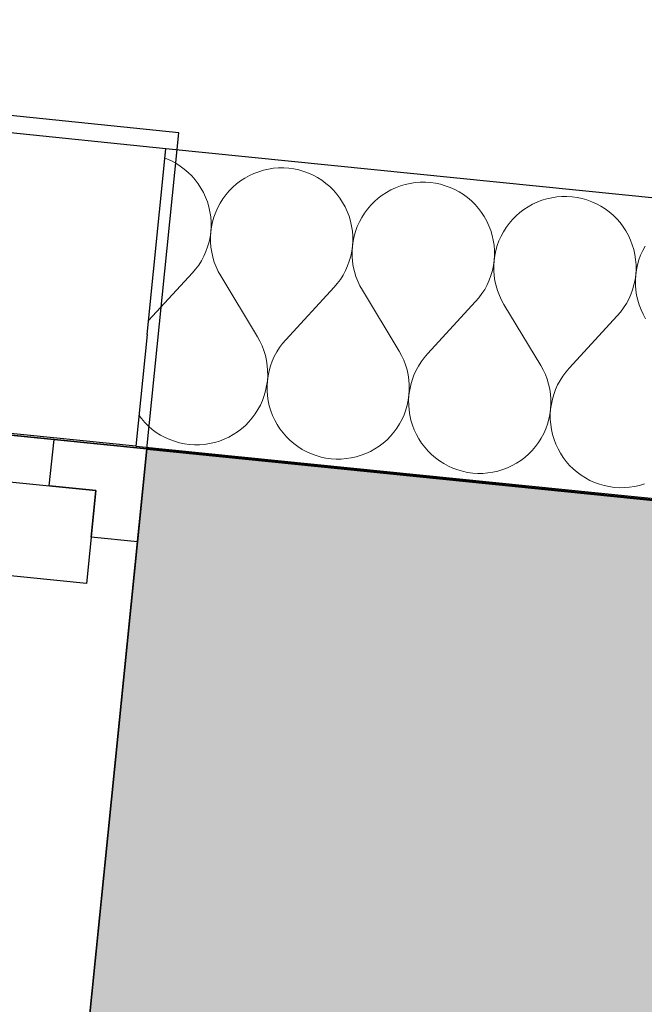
# Model space of a CAD drawing. Header units: millimetres. Extents: x -25972 to 4435, y -2839 to 20217.
# Tile 62 of 110: x -18285 to -17951, y 9499 to 10026. Entities that reach past the tile are written whole.
import ezdxf

# ---------------------------------------------------------------- set-up
doc = ezdxf.new("R2010")
doc.units = ezdxf.units.MM
doc.header["$MEASUREMENT"] = 0
doc.linetypes.add('Wipeout_Contour', pattern=[1000, 0, -1000])
for name, color, linetype in [('7._POHLED ZÁPADNÍ_2_3D prvky fasada nove', 7, 'Continuous'), ('7._POHLED ZÁPADNÍ_2_Konstrukce - nosné', 7, 'Continuous'), ('7._POHLED ZÁPADNÍ_2_Nové_3D prvky fasada nove', 7, 'Continuous'), ('7._POHLED ZÁPADNÍ_2_Nové_Konstrukce - nosné', 7, 'Continuous'), ('7._POHLED ZÁPADNÍ_2_Nové_Otvory – Okna', 7, 'Continuous'), ('7._POHLED ZÁPADNÍ_2_Nové_Výplně – Řezové', 7, 'Continuous'), ('7._POHLED ZÁPADNÍ_2_Výplně – Řezové', 7, 'Continuous')]:
    doc.layers.add(name, color=color, linetype=linetype)

# ---------------------------------------------------------------- blocks, each defined once
blk = doc.blocks.new('*X37', base_point=(-26263.07, -5016.56))
at = {"layer": '7._POHLED ZÁPADNÍ_2_Nové_Výplně – Řezové', "color": 21, "linetype": 'Continuous', "lineweight": 20, "true_color": 0xffaaaa}
for p, q in [((-18206.08, 9951.65), (-18207.05, 9952)), ((-18203.6, 9950.53), (-18206.08, 9951.65)), ((-18201.21, 9949.24), (-18203.6, 9950.53)), ((-18198.91, 9947.79), (-18201.21, 9949.24)), ((-18196.72, 9946.17), (-18198.91, 9947.79)), ((-18194.65, 9944.4), (-18196.72, 9946.17)), ((-18151.64, 9946.15), (-18154.3, 9945.56)), ((-18148.95, 9946.56), (-18151.64, 9946.15)), ((-18146.24, 9946.77), (-18148.95, 9946.56)), ((-18143.52, 9946.79), (-18146.24, 9946.77)), ((-18140.81, 9946.61), (-18143.52, 9946.79)), ((-18138.11, 9946.24), (-18140.81, 9946.61)), ((-18135.45, 9945.68), (-18138.11, 9946.24)), ((-18192.72, 9942.49), (-18194.65, 9944.4)), ((-18190.92, 9940.44), (-18192.72, 9942.49)), ((-18164.29, 9941.34), (-18166.57, 9939.85)), ((-18161.91, 9942.66), (-18164.29, 9941.34)), ((-18159.45, 9943.8), (-18161.91, 9942.66)), ((-18156.9, 9944.77), (-18159.45, 9943.8)), ((-18154.3, 9945.56), (-18156.9, 9944.77)), ((-18132.83, 9944.93), (-18135.45, 9945.68)), ((-18130.28, 9944), (-18132.83, 9944.93)), ((-18127.8, 9942.88), (-18130.28, 9944)), ((-18125.4, 9941.59), (-18127.8, 9942.88)), ((-18123.1, 9940.14), (-18125.4, 9941.59)), ((-18189.28, 9938.28), (-18190.92, 9940.44)), ((-18187.79, 9936), (-18189.28, 9938.28)), ((-18186.48, 9933.62), (-18187.79, 9936)), ((-18170.78, 9936.41), (-18172.69, 9934.47)), ((-18168.74, 9938.21), (-18170.78, 9936.41)), ((-18166.57, 9939.85), (-18168.74, 9938.21)), ((-18120.91, 9938.52), (-18123.1, 9940.14)), ((-18118.85, 9936.75), (-18120.91, 9938.52)), ((-18116.91, 9934.84), (-18118.85, 9936.75)), ((-18083.64, 9936.16), (-18086.11, 9935.01)), ((-18081.1, 9937.12), (-18083.64, 9936.16)), ((-18078.49, 9937.91), (-18081.1, 9937.12)), ((-18075.84, 9938.5), (-18078.49, 9937.91)), ((-18073.15, 9938.91), (-18075.84, 9938.5)), ((-18070.44, 9939.12), (-18073.15, 9938.91)), ((-18067.72, 9939.14), (-18070.44, 9939.12)), ((-18065, 9938.96), (-18067.72, 9939.14)), ((-18062.31, 9938.59), (-18065, 9938.96)), ((-18059.64, 9938.03), (-18062.31, 9938.59)), ((-18057.03, 9937.28), (-18059.64, 9938.03)), ((-18054.47, 9936.35), (-18057.03, 9937.28)), ((-18051.99, 9935.24), (-18054.47, 9936.35)), ((-18185.33, 9931.15), (-18186.48, 9933.62)), ((-18184.36, 9928.61), (-18185.33, 9931.15)), ((-18176.07, 9930.22), (-18177.53, 9927.92)), ((-18174.46, 9932.41), (-18176.07, 9930.22)), ((-18172.69, 9934.47), (-18174.46, 9932.41)), ((-18115.12, 9932.8), (-18116.91, 9934.84)), ((-18113.47, 9930.63), (-18115.12, 9932.8)), ((-18111.99, 9928.35), (-18113.47, 9930.63)), ((-18092.93, 9930.56), (-18094.98, 9928.76)), ((-18090.77, 9932.2), (-18092.93, 9930.56)), ((-18088.49, 9933.69), (-18090.77, 9932.2)), ((-18086.11, 9935.01), (-18088.49, 9933.69)), ((-18049.6, 9933.95), (-18051.99, 9935.24)), ((-18047.3, 9932.49), (-18049.6, 9933.95)), ((-18045.11, 9930.87), (-18047.3, 9932.49)), ((-18043.04, 9929.11), (-18045.11, 9930.87)), ((-18002.69, 9930.26), (-18005.29, 9929.48)), ((-18000.03, 9930.86), (-18002.69, 9930.26)), ((-17997.34, 9931.26), (-18000.03, 9930.86)), ((-17994.63, 9931.47), (-17997.34, 9931.26)), ((-17991.91, 9931.49), (-17994.63, 9931.47)), ((-17989.2, 9931.32), (-17991.91, 9931.49)), ((-17986.5, 9930.95), (-17989.2, 9931.32)), ((-17983.84, 9930.39), (-17986.5, 9930.95)), ((-17981.22, 9929.64), (-17983.84, 9930.39)), ((-18183.58, 9926), (-18184.36, 9928.61)), ((-18182.99, 9923.35), (-18183.58, 9926)), ((-18178.82, 9925.52), (-18179.93, 9923.04)), ((-18177.53, 9927.92), (-18178.82, 9925.52)), ((-18110.67, 9925.97), (-18111.99, 9928.35)), ((-18109.52, 9923.5), (-18110.67, 9925.97)), ((-18096.89, 9926.83), (-18098.65, 9924.76)), ((-18094.98, 9928.76), (-18096.89, 9926.83)), ((-18041.11, 9927.19), (-18043.04, 9929.11)), ((-18039.31, 9925.15), (-18041.11, 9927.19)), ((-18037.67, 9922.98), (-18039.31, 9925.15)), ((-18012.68, 9926.04), (-18014.96, 9924.56)), ((-18010.3, 9927.36), (-18012.68, 9926.04)), ((-18007.84, 9928.51), (-18010.3, 9927.36)), ((-18005.29, 9929.48), (-18007.84, 9928.51)), ((-17978.67, 9928.7), (-17981.22, 9929.64)), ((-17976.19, 9927.59), (-17978.67, 9928.7)), ((-17973.79, 9926.3), (-17976.19, 9927.59)), ((-17971.49, 9924.84), (-17973.79, 9926.3)), ((-17969.3, 9923.23), (-17971.49, 9924.84)), ((-18182.58, 9920.66), (-18182.99, 9923.35)), ((-18182.37, 9917.94), (-18182.58, 9920.66)), ((-18180.86, 9920.48), (-18181.61, 9917.87)), ((-18179.93, 9923.04), (-18180.86, 9920.48)), ((-18108.56, 9920.96), (-18109.52, 9923.5)), ((-18107.78, 9918.35), (-18108.56, 9920.96)), ((-18101.72, 9920.27), (-18103.01, 9917.87)), ((-18100.27, 9922.57), (-18101.72, 9920.27)), ((-18098.65, 9924.76), (-18100.27, 9922.57)), ((-18036.18, 9920.7), (-18037.67, 9922.98)), ((-18034.86, 9918.32), (-18036.18, 9920.7)), ((-18019.17, 9921.11), (-18021.08, 9919.18)), ((-18017.13, 9922.91), (-18019.17, 9921.11)), ((-18014.96, 9924.56), (-18017.13, 9922.91)), ((-17967.24, 9921.46), (-17969.3, 9923.23)), ((-17965.3, 9919.55), (-17967.24, 9921.46)), ((-18182.54, 9912.51), (-18182.36, 9915.22)), ((-18182.17, 9915.2), (-18182.54, 9912.51)), ((-18182.36, 9915.22), (-18182.37, 9917.94)), ((-18181.61, 9917.87), (-18182.17, 9915.2)), ((-18107.18, 9915.7), (-18107.78, 9918.35)), ((-18106.78, 9913.01), (-18107.18, 9915.7)), ((-18104.12, 9915.39), (-18105.06, 9912.83)), ((-18103.01, 9917.87), (-18104.12, 9915.39)), ((-18033.72, 9915.85), (-18034.86, 9918.32)), ((-18032.75, 9913.31), (-18033.72, 9915.85)), ((-18024.46, 9914.92), (-18025.92, 9912.62)), ((-18022.85, 9917.11), (-18024.46, 9914.92)), ((-18021.08, 9919.18), (-18022.85, 9917.11)), ((-17963.51, 9917.5), (-17965.3, 9919.55)), ((-17961.86, 9915.33), (-17963.51, 9917.5)), ((-17960.38, 9913.05), (-17961.86, 9915.33)), ((-18183.47, 9907.15), (-18182.91, 9909.81)), ((-18182.91, 9909.81), (-18182.54, 9912.51)), ((-18182.54, 9912.51), (-18182.71, 9909.79)), ((-18182.71, 9909.79), (-18182.69, 9907.07)), ((-18106.57, 9910.3), (-18106.78, 9913.01)), ((-18106.55, 9907.58), (-18106.57, 9910.3)), ((-18105.8, 9910.22), (-18106.36, 9907.56)), ((-18105.06, 9912.83), (-18105.8, 9910.22)), ((-18031.97, 9910.71), (-18032.75, 9913.31)), ((-18031.38, 9908.05), (-18031.97, 9910.71)), ((-18027.2, 9910.22), (-18028.32, 9907.74)), ((-18025.92, 9912.62), (-18027.2, 9910.22)), ((-17959.06, 9910.67), (-17960.38, 9913.05)), ((-17957.91, 9908.21), (-17959.06, 9910.67)), ((-18185.16, 9901.98), (-18184.22, 9904.54)), ((-18184.22, 9904.54), (-18183.47, 9907.15)), ((-18182.69, 9907.07), (-18182.48, 9904.36)), ((-18182.48, 9904.36), (-18182.07, 9901.67)), ((-18107.1, 9902.17), (-18106.73, 9904.86)), ((-18106.73, 9904.86), (-18106.9, 9902.15)), ((-18106.73, 9904.86), (-18106.55, 9907.58)), ((-18106.36, 9907.56), (-18106.73, 9904.86)), ((-18030.97, 9905.36), (-18031.38, 9908.05)), ((-18030.76, 9902.65), (-18030.97, 9905.36)), ((-18029.25, 9905.19), (-18030, 9902.57)), ((-18028.32, 9907.74), (-18029.25, 9905.19)), ((-17956.95, 9905.66), (-17957.91, 9908.21)), ((-17956.17, 9903.06), (-17956.95, 9905.66)), ((-17950.11, 9904.97), (-17951.4, 9902.58)), ((-18187.56, 9897.11), (-18186.27, 9899.5)), ((-18186.27, 9899.5), (-18185.16, 9901.98)), ((-18182.07, 9901.67), (-18181.47, 9899.02)), ((-18181.47, 9899.02), (-18180.69, 9896.41)), ((-18108.42, 9896.89), (-18107.66, 9899.5)), ((-18107.66, 9899.5), (-18107.1, 9902.17)), ((-18106.9, 9902.15), (-18106.88, 9899.43)), ((-18106.88, 9899.43), (-18106.67, 9896.71)), ((-18030.92, 9897.21), (-18030.75, 9899.93)), ((-18030.56, 9899.91), (-18030.92, 9897.21)), ((-18030.75, 9899.93), (-18030.76, 9902.65)), ((-18030, 9902.57), (-18030.56, 9899.91)), ((-17955.57, 9900.4), (-17956.17, 9903.06)), ((-17955.17, 9897.71), (-17955.57, 9900.4)), ((-17952.51, 9900.09), (-17953.44, 9897.54)), ((-17951.4, 9902.58), (-17952.51, 9900.09)), ((-18190.64, 9892.62), (-18189.02, 9894.81)), ((-18189.02, 9894.81), (-18187.56, 9897.11)), ((-18180.69, 9896.41), (-18179.72, 9893.87)), ((-18179.72, 9893.87), (-18178.57, 9891.4)), ((-18110.47, 9891.85), (-18109.35, 9894.33)), ((-18109.35, 9894.33), (-18108.42, 9896.89)), ((-18106.67, 9896.71), (-18106.26, 9894.02)), ((-18106.26, 9894.02), (-18105.67, 9891.37)), ((-18031.86, 9891.86), (-18031.3, 9894.52)), ((-18031.3, 9894.52), (-18030.92, 9897.21)), ((-18030.92, 9897.21), (-18031.1, 9894.5)), ((-18031.1, 9894.5), (-18031.08, 9891.78)), ((-17954.96, 9895), (-17955.17, 9897.71)), ((-17954.94, 9892.28), (-17954.96, 9895)), ((-17954.19, 9894.92), (-17954.75, 9892.26)), ((-17953.44, 9897.54), (-17954.19, 9894.92)), ((-18215.82, 9865.13), (-18192.41, 9890.56)), ((-18192.41, 9890.56), (-18190.64, 9892.62)), ((-18178.57, 9891.4), (-18177.25, 9889.03)), ((-18157.56, 9856.41), (-18177.25, 9889.03)), ((-18113.21, 9887.16), (-18111.76, 9889.46)), ((-18111.76, 9889.46), (-18110.47, 9891.85)), ((-18105.67, 9891.37), (-18104.88, 9888.76)), ((-18104.88, 9888.76), (-18103.91, 9886.22)), ((-18033.55, 9886.69), (-18032.61, 9889.24)), ((-18032.61, 9889.24), (-18031.86, 9891.86)), ((-18031.08, 9891.78), (-18030.87, 9889.07)), ((-18030.87, 9889.07), (-18030.46, 9886.38)), ((-17955.49, 9886.87), (-17955.12, 9889.56)), ((-17955.12, 9889.56), (-17955.29, 9886.85)), ((-17955.12, 9889.56), (-17954.94, 9892.28)), ((-17954.75, 9892.26), (-17955.12, 9889.56)), ((-18142.4, 9854.88), (-18116.6, 9882.91)), ((-18116.6, 9882.91), (-18114.83, 9884.97)), ((-18114.83, 9884.97), (-18113.21, 9887.16)), ((-18103.91, 9886.22), (-18102.76, 9883.76)), ((-18102.76, 9883.76), (-18101.44, 9881.38)), ((-18035.95, 9881.81), (-18034.66, 9884.21)), ((-18034.66, 9884.21), (-18033.55, 9886.69)), ((-18030.46, 9886.38), (-18029.86, 9883.72)), ((-18029.86, 9883.72), (-18029.08, 9881.12)), ((-17956.8, 9881.59), (-17956.05, 9884.21)), ((-17956.05, 9884.21), (-17955.49, 9886.87)), ((-17955.29, 9886.85), (-17955.27, 9884.13)), ((-17955.27, 9884.13), (-17955.06, 9881.42)), ((-18081.76, 9848.76), (-18101.44, 9881.38)), ((-18039.03, 9877.33), (-18037.41, 9879.51)), ((-18037.41, 9879.51), (-18035.95, 9881.81)), ((-18029.08, 9881.12), (-18028.11, 9878.57)), ((-18028.11, 9878.57), (-18026.96, 9876.11)), ((-17958.86, 9876.56), (-17957.74, 9879.04)), ((-17957.74, 9879.04), (-17956.8, 9881.59)), ((-17955.06, 9881.42), (-17954.65, 9878.73)), ((-17954.65, 9878.73), (-17954.06, 9876.07)), ((-18066.6, 9847.23), (-18040.8, 9875.26)), ((-18040.8, 9875.26), (-18039.03, 9877.33)), ((-18026.96, 9876.11), (-18025.64, 9873.73)), ((-18005.95, 9841.11), (-18025.64, 9873.73)), ((-17961.6, 9871.87), (-17960.15, 9874.16)), ((-17960.15, 9874.16), (-17958.86, 9876.56)), ((-17954.06, 9876.07), (-17953.27, 9873.47)), ((-17953.27, 9873.47), (-17952.3, 9870.93)), ((-17990.79, 9839.58), (-17964.99, 9867.61)), ((-17964.99, 9867.61), (-17963.22, 9869.68)), ((-17963.22, 9869.68), (-17961.6, 9871.87)), ((-17952.3, 9870.93), (-17951.15, 9868.46)), ((-17951.15, 9868.46), (-17949.83, 9866.08)), ((-18156.24, 9854.03), (-18157.56, 9856.41)), ((-18155.09, 9851.57), (-18156.24, 9854.03)), ((-18154.13, 9849.02), (-18155.09, 9851.57)), ((-18144.17, 9852.81), (-18145.79, 9850.63)), ((-18142.4, 9854.88), (-18144.17, 9852.81)), ((-18153.34, 9846.42), (-18154.13, 9849.02)), ((-18152.74, 9843.76), (-18153.34, 9846.42)), ((-18148.54, 9845.93), (-18149.65, 9843.45)), ((-18147.25, 9848.33), (-18148.54, 9845.93)), ((-18145.79, 9850.63), (-18147.25, 9848.33)), ((-18080.44, 9846.38), (-18081.76, 9848.76)), ((-18079.29, 9843.92), (-18080.44, 9846.38)), ((-18066.6, 9847.23), (-18068.37, 9845.17)), ((-18152.34, 9841.07), (-18152.74, 9843.76)), ((-18152.12, 9838.36), (-18152.34, 9841.07)), ((-18150.59, 9840.9), (-18151.34, 9838.28)), ((-18149.65, 9843.45), (-18150.59, 9840.9)), ((-18078.32, 9841.38), (-18079.29, 9843.92)), ((-18077.53, 9838.77), (-18078.32, 9841.38)), ((-18071.44, 9840.68), (-18072.73, 9838.29)), ((-18069.99, 9842.98), (-18071.44, 9840.68)), ((-18068.37, 9845.17), (-18069.99, 9842.98)), ((-18004.63, 9838.74), (-18005.95, 9841.11)), ((-18152.28, 9832.93), (-18152.1, 9835.64)), ((-18151.9, 9835.62), (-18152.28, 9832.93)), ((-18152.1, 9835.64), (-18152.12, 9838.36)), ((-18151.34, 9838.28), (-18151.9, 9835.62)), ((-18076.94, 9836.12), (-18077.53, 9838.77)), ((-18076.53, 9833.43), (-18076.94, 9836.12)), ((-18073.85, 9835.81), (-18074.79, 9833.25)), ((-18072.73, 9838.29), (-18073.85, 9835.81)), ((-18003.48, 9836.27), (-18004.63, 9838.74)), ((-18002.51, 9833.73), (-18003.48, 9836.27)), ((-17994.18, 9835.33), (-17995.64, 9833.03)), ((-17992.56, 9837.52), (-17994.18, 9835.33)), ((-17990.79, 9839.58), (-17992.56, 9837.52)), ((-18153.2, 9827.57), (-18152.64, 9830.23)), ((-18152.64, 9830.23), (-18152.28, 9832.93)), ((-18152.28, 9832.93), (-18152.45, 9830.21)), ((-18152.45, 9830.21), (-18152.44, 9827.49)), ((-18076.32, 9830.71), (-18076.53, 9833.43)), ((-18076.3, 9827.99), (-18076.32, 9830.71)), ((-18075.54, 9830.64), (-18076.1, 9827.97)), ((-18074.79, 9833.25), (-18075.54, 9830.64)), ((-18001.73, 9831.12), (-18002.51, 9833.73)), ((-18001.13, 9828.47), (-18001.73, 9831.12)), ((-17996.93, 9830.64), (-17998.04, 9828.16)), ((-17995.64, 9833.03), (-17996.93, 9830.64)), ((-18154.88, 9822.4), (-18153.95, 9824.95)), ((-18153.95, 9824.95), (-18153.2, 9827.57)), ((-18152.44, 9827.49), (-18152.23, 9824.78)), ((-18152.23, 9824.78), (-18151.82, 9822.09)), ((-18076.84, 9822.58), (-18076.47, 9825.28)), ((-18076.47, 9825.28), (-18076.65, 9822.56)), ((-18076.47, 9825.28), (-18076.3, 9827.99)), ((-18076.1, 9827.97), (-18076.47, 9825.28)), ((-18000.72, 9825.78), (-18001.13, 9828.47)), ((-18000.51, 9823.07), (-18000.72, 9825.78)), ((-17998.98, 9825.6), (-17999.73, 9822.99)), ((-17998.04, 9828.16), (-17998.98, 9825.6)), ((-18157.28, 9817.52), (-18156, 9819.92)), ((-18156, 9819.92), (-18154.88, 9822.4)), ((-18151.82, 9822.09), (-18151.23, 9819.43)), ((-18078.15, 9817.31), (-18077.4, 9819.92)), ((-18077.4, 9819.92), (-18076.84, 9822.58)), ((-18076.65, 9822.56), (-18076.63, 9819.84)), ((-18076.63, 9819.84), (-18076.42, 9817.13)), ((-18000.66, 9817.63), (-18000.49, 9820.35)), ((-18000.29, 9820.33), (-18000.66, 9817.63)), ((-18000.49, 9820.35), (-18000.51, 9823.07)), ((-17999.73, 9822.99), (-18000.29, 9820.33)), ((-18220.95, 9814.29), (-18219.69, 9812.64)), ((-18160.35, 9813.03), (-18158.74, 9815.22)), ((-18158.74, 9815.22), (-18157.28, 9817.52)), ((-18151.23, 9819.43), (-18150.45, 9816.83)), ((-18150.45, 9816.83), (-18149.48, 9814.29)), ((-18149.48, 9814.29), (-18148.34, 9811.82)), ((-18080.19, 9812.27), (-18079.08, 9814.75)), ((-18079.08, 9814.75), (-18078.15, 9817.31)), ((-18076.42, 9817.13), (-18076.02, 9814.44)), ((-18076.02, 9814.44), (-18075.42, 9811.79)), ((-18001.59, 9812.27), (-18001.03, 9814.94)), ((-18001.03, 9814.94), (-18000.66, 9817.63)), ((-18000.66, 9817.63), (-18000.84, 9814.92)), ((-18000.84, 9814.92), (-18000.83, 9812.2)), ((-18219.69, 9812.64), (-18217.9, 9810.59)), ((-18217.9, 9810.59), (-18215.96, 9808.68)), ((-18166.07, 9807.23), (-18164.03, 9809.03)), ((-18164.03, 9809.03), (-18162.12, 9810.96)), ((-18162.12, 9810.96), (-18160.35, 9813.03)), ((-18148.34, 9811.82), (-18147.02, 9809.44)), ((-18147.02, 9809.44), (-18145.53, 9807.16)), ((-18082.93, 9807.57), (-18081.48, 9809.87)), ((-18081.48, 9809.87), (-18080.19, 9812.27)), ((-18075.42, 9811.79), (-18074.64, 9809.18)), ((-18074.64, 9809.18), (-18073.68, 9806.64)), ((-18003.27, 9807.1), (-18002.34, 9809.66)), ((-18002.34, 9809.66), (-18001.59, 9812.27)), ((-18000.83, 9812.2), (-18000.62, 9809.48)), ((-18000.62, 9809.48), (-18000.21, 9806.79)), ((-18215.96, 9808.68), (-18213.9, 9806.91)), ((-18213.9, 9806.91), (-18211.71, 9805.3)), ((-18211.71, 9805.3), (-18209.41, 9803.84)), ((-18209.41, 9803.84), (-18207.01, 9802.55)), ((-18172.9, 9802.78), (-18170.52, 9804.1)), ((-18170.52, 9804.1), (-18168.24, 9805.58)), ((-18168.24, 9805.58), (-18166.07, 9807.23)), ((-18145.53, 9807.16), (-18143.89, 9804.99)), ((-18143.89, 9804.99), (-18142.09, 9802.95)), ((-18086.31, 9803.31), (-18084.55, 9805.38)), ((-18084.55, 9805.38), (-18082.93, 9807.57)), ((-18073.68, 9806.64), (-18072.53, 9804.17)), ((-18072.53, 9804.17), (-18071.21, 9801.79)), ((-18005.67, 9802.22), (-18004.39, 9804.62)), ((-18004.39, 9804.62), (-18003.27, 9807.1)), ((-18000.21, 9806.79), (-17999.62, 9804.14)), ((-17999.62, 9804.14), (-17998.84, 9801.53)), ((-18207.01, 9802.55), (-18204.53, 9801.44)), ((-18204.53, 9801.44), (-18201.98, 9800.5)), ((-18201.98, 9800.5), (-18199.36, 9799.75)), ((-18199.36, 9799.75), (-18196.7, 9799.19)), ((-18196.7, 9799.19), (-18194.01, 9798.82)), ((-18194.01, 9798.82), (-18191.29, 9798.65)), ((-18191.29, 9798.65), (-18188.57, 9798.67)), ((-18188.57, 9798.67), (-18185.86, 9798.88)), ((-18185.86, 9798.88), (-18183.17, 9799.28)), ((-18183.17, 9799.28), (-18180.51, 9799.88)), ((-18180.51, 9799.88), (-18177.91, 9800.66)), ((-18177.91, 9800.66), (-18175.37, 9801.63)), ((-18175.37, 9801.63), (-18172.9, 9802.78)), ((-18142.09, 9802.95), (-18140.16, 9801.03)), ((-18140.16, 9801.03), (-18138.09, 9799.27)), ((-18138.09, 9799.27), (-18135.9, 9797.65)), ((-18092.44, 9797.94), (-18090.27, 9799.58)), ((-18090.27, 9799.58), (-18088.23, 9801.38)), ((-18088.23, 9801.38), (-18086.31, 9803.31)), ((-18071.21, 9801.79), (-18069.73, 9799.51)), ((-18069.73, 9799.51), (-18068.08, 9797.34)), ((-18008.74, 9797.73), (-18007.13, 9799.92)), ((-18007.13, 9799.92), (-18005.67, 9802.22)), ((-17998.84, 9801.53), (-17997.87, 9798.99)), ((-17997.87, 9798.99), (-17996.72, 9796.52)), ((-18135.9, 9797.65), (-18133.61, 9796.19)), ((-18133.61, 9796.19), (-18131.21, 9794.9)), ((-18131.21, 9794.9), (-18128.73, 9793.79)), ((-18128.73, 9793.79), (-18126.17, 9792.86)), ((-18102.1, 9793.02), (-18099.56, 9793.98)), ((-18099.56, 9793.98), (-18097.09, 9795.13)), ((-18097.09, 9795.13), (-18094.71, 9796.45)), ((-18094.71, 9796.45), (-18092.44, 9797.94)), ((-18068.08, 9797.34), (-18066.29, 9795.3)), ((-18066.29, 9795.3), (-18064.35, 9793.39)), ((-18064.35, 9793.39), (-18062.29, 9791.62)), ((-18014.46, 9791.93), (-18012.42, 9793.73)), ((-18012.42, 9793.73), (-18010.51, 9795.67)), ((-18010.51, 9795.67), (-18008.74, 9797.73)), ((-17996.72, 9796.52), (-17995.41, 9794.14)), ((-17995.41, 9794.14), (-17993.92, 9791.86)), ((-18126.17, 9792.86), (-18123.56, 9792.11)), ((-18123.56, 9792.11), (-18120.89, 9791.55)), ((-18120.89, 9791.55), (-18118.2, 9791.18)), ((-18118.2, 9791.18), (-18115.48, 9791)), ((-18115.48, 9791), (-18112.76, 9791.02)), ((-18112.76, 9791.02), (-18110.05, 9791.23)), ((-18110.05, 9791.23), (-18107.36, 9791.64)), ((-18107.36, 9791.64), (-18104.71, 9792.23)), ((-18104.71, 9792.23), (-18102.1, 9793.02)), ((-18062.29, 9791.62), (-18060.1, 9790)), ((-18060.1, 9790), (-18057.8, 9788.55)), ((-18057.8, 9788.55), (-18055.4, 9787.26)), ((-18021.29, 9787.48), (-18018.91, 9788.8)), ((-18018.91, 9788.8), (-18016.63, 9790.29)), ((-18016.63, 9790.29), (-18014.46, 9791.93)), ((-17993.92, 9791.86), (-17992.28, 9789.7)), ((-17992.28, 9789.7), (-17990.48, 9787.65)), ((-18055.4, 9787.26), (-18052.92, 9786.14)), ((-18052.92, 9786.14), (-18050.37, 9785.21)), ((-18050.37, 9785.21), (-18047.75, 9784.46)), ((-18047.75, 9784.46), (-18045.09, 9783.9)), ((-18045.09, 9783.9), (-18042.39, 9783.53)), ((-18042.39, 9783.53), (-18039.68, 9783.35)), ((-18039.68, 9783.35), (-18036.96, 9783.37)), ((-18036.96, 9783.37), (-18034.25, 9783.58)), ((-18034.25, 9783.58), (-18031.56, 9783.99)), ((-18031.56, 9783.99), (-18028.9, 9784.58)), ((-18028.9, 9784.58), (-18026.3, 9785.37)), ((-18026.3, 9785.37), (-18023.75, 9786.34)), ((-18023.75, 9786.34), (-18021.29, 9787.48)), ((-17990.48, 9787.65), (-17988.55, 9785.74)), ((-17988.55, 9785.74), (-17986.48, 9783.97)), ((-17986.48, 9783.97), (-17984.29, 9782.35)), ((-17984.29, 9782.35), (-17981.99, 9780.9)), ((-17981.99, 9780.9), (-17979.6, 9779.61)), ((-17979.6, 9779.61), (-17977.12, 9778.49)), ((-17977.12, 9778.49), (-17974.56, 9777.56)), ((-17974.56, 9777.56), (-17971.95, 9776.81)), ((-17953.1, 9776.94), (-17950.49, 9777.72)), ((-17971.95, 9776.81), (-17969.28, 9776.25)), ((-17969.28, 9776.25), (-17966.59, 9775.88)), ((-17966.59, 9775.88), (-17963.87, 9775.7)), ((-17963.87, 9775.7), (-17961.15, 9775.72)), ((-17961.15, 9775.72), (-17958.44, 9775.93)), ((-17958.44, 9775.93), (-17955.75, 9776.34)), ((-17955.75, 9776.34), (-17953.1, 9776.94))]:
    blk.add_line(p, q, dxfattribs=at)

msp = doc.modelspace()

# ---------------------------------------------------------------- linework, layer by layer
at = {"layer": '7._POHLED ZÁPADNÍ_2_Nové_Otvory – Okna', "color": 1, "linetype": 'Continuous', "lineweight": 25}
for p, q in [((-18199.56, 9965.61), (-18796.5, 10026.08)), ((-18763.89, 9851.91), (-18266.44, 9801.52)), ((-18268.96, 9776.64), (-18266.44, 9801.52)), ((-18293.83, 9779.16), (-18244.08, 9774.13)), ((-18244.08, 9774.13), (-18268.96, 9776.64)), ((-18244.08, 9774.13), (-18249.12, 9724.38)), ((-18246.6, 9749.25), (-18244.08, 9774.13)), ((-18249.12, 9724.38), (-18298.87, 9729.42))]:
    msp.add_line(p, q, dxfattribs=at)

# ---------------------------------------------------------------- wipeouts: each hides what was drawn before it
at = {"color": 254, "linetype": 'Wipeout_Contour', "lineweight": 0, "ltscale": 120455.95835}
msp.add_wipeout([(-18216.58, 9857.58), (-18222.6, 9797.88), (-16829.98, 9657.38), (-16823.96, 9717.08), (-16813.92, 9816.57), (-18206.54, 9957.07)], dxfattribs=at).dxf.layer = '7._POHLED ZÁPADNÍ_2_Nové_Výplně – Řezové'

# ---------------------------------------------------------------- next in the draw order: hatches: boundary and pattern name
at = {"layer": '7._POHLED ZÁPADNÍ_2_Výplně – Řezové', "linetype": 'Continuous', "lineweight": 13}
msp.add_hatch(color=254, dxfattribs=at).paths.add_polyline_path([(-18254.49, 9423.39), (-17742.45, 9371.52), (-17704.65, 9744.61), (-18216.69, 9796.48)])

# ---------------------------------------------------------------- next in the draw order: linework, layer by layer
at = {"layer": '7._POHLED ZÁPADNÍ_2_Konstrukce - nosné', "color": 7, "linetype": 'Continuous', "lineweight": 50, "flags": 128}
msp.add_lwpolyline([(-17704.65, 9744.61), (-18216.69, 9796.48)], dxfattribs=at)
at = {"layer": '7._POHLED ZÁPADNÍ_2_Nové_3D prvky fasada nove', "color": 1, "linetype": 'Continuous', "lineweight": 25, "flags": 128}
msp.add_lwpolyline([(-18254.49, 9423.39), (-18216.69, 9796.48)], dxfattribs=at)
at = {"layer": '7._POHLED ZÁPADNÍ_2_Nové_Konstrukce - nosné', "color": 1, "linetype": 'Continuous', "lineweight": 25}
for q in [(-18206.54, 9957.07), (-18222.6, 9797.88)]:
    msp.add_line((-18216.58, 9857.58), q, dxfattribs=at)
at = {"layer": '7._POHLED ZÁPADNÍ_2_Nové_Konstrukce - nosné', "color": 1, "linetype": 'Continuous', "lineweight": 25, "flags": 128}
for points in [[(-16813.92, 9816.57), (-18206.54, 9957.07)], [(-18222.6, 9797.88), (-16829.98, 9657.38)]]:
    msp.add_lwpolyline(points, dxfattribs=at)
at = {"layer": '7._POHLED ZÁPADNÍ_2_Nové_Otvory – Okna', "color": 1, "linetype": 'Continuous', "lineweight": 25}
for p, q in [((-18206.54, 9957.07), (-18803.51, 10017.3)), ((-18216.69, 9796.48), (-18199.56, 9965.61)), ((-18216.58, 9857.58), (-18206.54, 9957.07)), ((-18222.6, 9797.88), (-18819.57, 9858.11)), ((-18216.69, 9796.48), (-18813.64, 9856.95)), ((-18216.58, 9857.58), (-18222.6, 9797.88)), ((-18266.44, 9801.52), (-18216.69, 9796.48)), ((-18216.69, 9796.48), (-18221.73, 9746.73)), ((-18216.69, 9796.48), (-18221.73, 9746.73)), ((-18221.73, 9746.73), (-18254.49, 9423.39)), ((-18221.73, 9746.73), (-18246.6, 9749.25))]:
    msp.add_line(p, q, dxfattribs=at)

# ---------------------------------------------------------------- next in the draw order: block references
at = {"layer": '7._POHLED ZÁPADNÍ_2_3D prvky fasada nove', "color": 9, "linetype": 'Continuous', "lineweight": 13}
msp.add_blockref('*X37', (-26263.07, -5016.56), dxfattribs=at)

doc.saveas('drawing.dxf')
